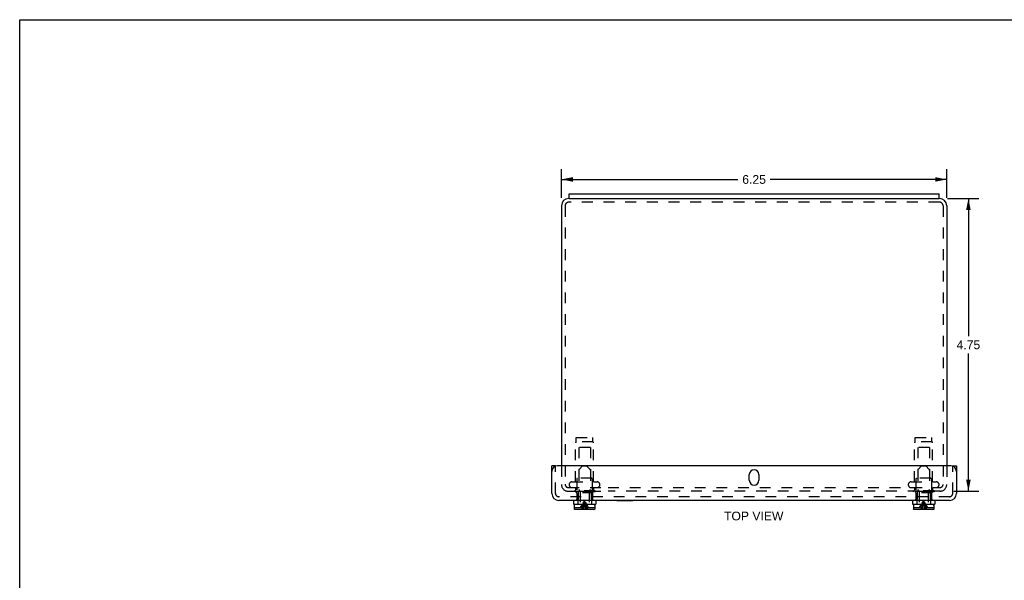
# Model space of a CAD drawing. Header units: inches. Extents: x 0 to 31.9, y 0 to 20.7.
# Tile 2 of 3: x 0 to 16, y 11.6 to 20.7. Entities that reach past the tile are written whole.
import ezdxf

# ---------------------------------------------------------------- set-up
doc = ezdxf.new("R2010")
doc.units = ezdxf.units.IN
doc.header["$LTSCALE"] = 1.75673
doc.header["$MEASUREMENT"] = 0
doc.linetypes.add('HIDDEN', pattern=[0.2, 0.1, -0.1])
doc.layers.get('0').update_dxf_attribs({"linetype": 'CONTINUOUS'})
for name, color, linetype in [('DEFAULT_2', 8, 'HIDDEN'), ('DIMENSIONS', 7, 'CONTINUOUS'), ('DOOR_ASSEMBLY', 7, 'CONTINUOUS')]:
    doc.layers.add(name, color=color, linetype=linetype)
doc.styles.get("Standard").update_dxf_attribs({"font": 'arial.ttf'})
doc.dimstyles.new('DIMSTYLE_2', dxfattribs={"dimtxt": 0.140914, "dimasz": 0.187886, "dimexe": 0.09, "dimexo": 0.07, "dimgap": 0.0375, "dimtad": 0, "dimtih": 1, "dimtoh": 1, "dimzin": 4, "dimdsep": 46, "dimtxsty": 'Standard', "dimblk": '_FILLED', "dimblk1": '_FILLED', "dimblk2": '_FILLED', "dimcen": 0.09, "dimadec": 3, "dimazin": 1, "dimtfac": 1, "dimtdec": 3, "dimtofl": 0, "dimtmove": 0, "dimatfit": 3, "dimldrblk": '_FILLED', "dimfxl": 0, "dimtolj": 1, "dimtzin": 4, "dimarcsym": 0})

# ---------------------------------------------------------------- blocks, each defined once
blk = doc.blocks.new('_FILLED')
at = {"color": 0, "linetype": 'ByBlock'}
blk.add_solid([(0, 0), (-1, 0.2), (-1, -0.2)], dxfattribs=at)
blk = doc.blocks.new('*D8')
at = {"layer": 'DIMENSIONS', "color": 2, "linetype": 'Continuous'}
for p, q in [((15.049, 17.767), (15.557, 17.767)), ((15.388, 17.767), (15.388, 15.533)), ((15.388, 13.017), (15.388, 15.251)), ((15.154, 13.017), (15.557, 13.017))]:
    blk.add_line(p, q, dxfattribs=at)
at = {"layer": 'DIMENSIONS', "color": 2, "linetype": 'Continuous', "xscale": 0.1878855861, "yscale": 0.1878855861, "zscale": 0.1878855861}
for p, rotation in [((15.388, 17.767), 90), ((15.388, 13.017), 270)]:
    blk.add_blockref('_FILLED', p, dxfattribs=dict(at, rotation=rotation))
at = {"layer": 'DIMENSIONS', "color": 2, "linetype": 'Continuous', "insert": (15.388, 15.463), "char_height": 0.1409, "width": 0.38293, "attachment_point": 2, "line_spacing_factor": 0.9}
blk.add_mtext('4.75', dxfattribs=at)
blk = doc.blocks.new('*D10')
at = {"layer": 'DIMENSIONS', "color": 2, "linetype": 'Continuous'}
for p, q in [((8.787, 17.779), (8.787, 18.245)), ((15.037, 17.779), (15.037, 18.245)), ((8.787, 18.076), (11.65, 18.076)), ((15.037, 18.076), (12.174, 18.076))]:
    blk.add_line(p, q, dxfattribs=at)
at = {"layer": 'DIMENSIONS', "color": 2, "linetype": 'Continuous', "xscale": 0.1878855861, "yscale": 0.1878855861, "zscale": 0.1878855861, "rotation": 180}
blk.add_blockref('_FILLED', (8.787, 18.076), dxfattribs=at)
at = {"layer": 'DIMENSIONS', "color": 2, "linetype": 'Continuous', "xscale": 0.1878855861, "yscale": 0.1878855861, "zscale": 0.1878855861}
blk.add_blockref('_FILLED', (15.037, 18.076), dxfattribs=at)
at = {"layer": 'DIMENSIONS', "color": 2, "linetype": 'Continuous', "insert": (11.912, 18.146), "char_height": 0.1409, "width": 0.38293, "attachment_point": 2, "line_spacing_factor": 0.9}
blk.add_mtext('6.25', dxfattribs=at)

msp = doc.modelspace()

# ---------------------------------------------------------------- linework, layer by layer
at = {"color": 7, "linetype": 'Continuous'}
for p, q in [((0, 0), (0, 20.6674)), ((0, 20.6674), (31.9405, 20.6674)), ((8.9121, 17.7672), (8.9121, 17.8422)), ((8.9121, 17.7672), (14.9121, 17.7672)), ((14.9121, 17.7672), (14.9121, 17.8422))]:
    msp.add_line(p, q, dxfattribs=at)
at = {"color": 3, "linetype": 'Continuous'}
for p, q in [((8.9121, 17.7672), (8.9071, 17.7672)), ((8.9121, 17.8422), (14.9121, 17.8422)), ((14.9171, 17.7672), (14.9121, 17.7672)), ((8.7871, 17.6472), (8.7871, 13.4292)), ((15.0371, 17.6472), (15.0371, 13.4292))]:
    msp.add_line(p, q, dxfattribs=at)
for centre, start, end in [((8.9071, 17.6472), 90, 180), ((14.9171, 17.6472), 0, 90)]:
    msp.add_arc(centre, 0.12, start, end, dxfattribs=at)
at = {"layer": 'DEFAULT_2', "color": 8, "linetype": 'HIDDEN'}
for p, q in [((8.8471, 17.6472), (8.8471, 13.1322)), ((14.9171, 17.7072), (8.9071, 17.7072)), ((14.9771, 17.6472), (14.9771, 13.1322)), ((9.0161, 13.1697), (9.0161, 13.8028)), ((9.0271, 13.8207), (9.0271, 13.8897)), ((9.0271, 13.8897), (9.2971, 13.8897)), ((9.2971, 13.8207), (9.0271, 13.8207)), ((9.2971, 13.8207), (9.2971, 13.8897)), ((9.3081, 13.1697), (9.3081, 13.8028)), ((14.5161, 13.1697), (14.5161, 13.8028)), ((14.5271, 13.8897), (14.7971, 13.8897)), ((14.5271, 13.8207), (14.5271, 13.8897)), ((14.7971, 13.8207), (14.5271, 13.8207)), ((14.7971, 13.8207), (14.7971, 13.8897)), ((14.8081, 13.1697), (14.8081, 13.8028)), ((9.0671, 13.7272), (9.0671, 13.2272)), ((9.2571, 13.7272), (9.0671, 13.7272)), ((9.2571, 13.7272), (9.2571, 13.2272)), ((14.7571, 13.7272), (14.5671, 13.7272)), ((14.5671, 13.7272), (14.5671, 13.2272)), ((14.7571, 13.7272), (14.7571, 13.2272)), ((8.7871, 13.4292), (8.7871, 13.1292)), ((15.0371, 13.4292), (15.0371, 13.1322)), ((8.8471, 13.1322), (8.8471, 13.1292)), ((8.9583, 13.1697), (9.3658, 13.1697)), ((9.0371, 13.2172), (9.0371, 13.0072)), ((9.2771, 13.2272), (9.0471, 13.2272)), ((9.2871, 13.2172), (9.2871, 13.0072)), ((14.4583, 13.1697), (14.8658, 13.1697)), ((14.5371, 13.2172), (14.5371, 13.0072)), ((14.7771, 13.2272), (14.5471, 13.2272)), ((14.7871, 13.2172), (14.7871, 13.0072)), ((8.8991, 13.0772), (9.5432, 13.0772)), ((8.8991, 13.0172), (9.5432, 13.0172)), ((8.9921, 13.0252), (8.9921, 13.0072)), ((9.3321, 13.0252), (8.9921, 13.0252)), ((9.3321, 13.0072), (8.9921, 13.0072)), ((9.0161, 13.0772), (9.0161, 13.0352)), ((9.3081, 13.0772), (9.3081, 13.0352)), ((9.3321, 13.0252), (9.3321, 13.0072)), ((9.5433, 13.0772), (14.9251, 13.0772)), ((14.93, 13.0172), (9.5433, 13.0172)), ((14.8321, 13.0252), (14.4921, 13.0252)), ((14.4921, 13.0252), (14.4921, 13.0072)), ((14.8321, 13.0072), (14.4921, 13.0072)), ((14.5161, 13.0772), (14.5161, 13.0352)), ((14.8081, 13.0772), (14.8081, 13.0352)), ((14.8321, 13.0252), (14.8321, 13.0072))]:
    msp.add_line(p, q, dxfattribs=at)
for centre, radius, start, end in [((8.9071, 17.6472), 0.06, 90, 180), ((14.9171, 17.6472), 0.06, 0, 90), ((9.0361, 13.8028), 0.02, 116.74368, 180), ((9.2881, 13.8028), 0.02, 0, 63.25632), ((14.5361, 13.8028), 0.02, 116.74368, 180), ((14.7881, 13.8028), 0.02, 0, 63.25632), ((8.8991, 13.1292), 0.112, 180, 270), ((8.8991, 13.1292), 0.052, 180, 270), ((8.9583, 13.1234), 0.0462, 90, 270), ((9.0471, 13.2172), 0.01, 90, 180), ((9.2771, 13.2172), 0.01, 0, 90), ((9.3658, 13.1234), 0.0462, 270, 90), ((14.4583, 13.1234), 0.0462, 90, 270), ((14.5471, 13.2172), 0.01, 90, 180), ((14.7771, 13.2172), 0.01, 0, 90), ((14.8658, 13.1234), 0.0462, 270, 90), ((14.9251, 13.1292), 0.112, 270, 360), ((14.9251, 13.1292), 0.052, 270, 360), ((9.0061, 13.0352), 0.01, 270, 360), ((9.3181, 13.0352), 0.01, 180, 270), ((14.5061, 13.0352), 0.01, 270, 360), ((14.8181, 13.0352), 0.01, 180, 270)]:
    msp.add_arc(centre, radius, start, end, dxfattribs=at)
at = {"layer": 'DOOR_ASSEMBLY', "color": 3, "linetype": 'Continuous'}
for p, q in [((8.6308, 12.9812), (8.6308, 13.4292)), ((15.1033, 13.4292), (8.7208, 13.4292)), ((15.1933, 13.4292), (15.1933, 12.9812)), ((11.8339, 13.1948), (11.8339, 13.2885)), ((11.9902, 13.2885), (11.9902, 13.1948)), ((15.0813, 12.8692), (8.7428, 12.8692))]:
    msp.add_line(p, q, dxfattribs=at)
at = {"layer": 'DOOR_ASSEMBLY', "color": 7, "linetype": 'Continuous'}
for p, q in [((8.6908, 13.4292), (8.6308, 13.4292)), ((15.1333, 13.4292), (15.1933, 13.4292)), ((8.9811, 12.8692), (8.9811, 12.8067)), ((8.9811, 12.8067), (9.3431, 12.8067)), ((8.9951, 12.7867), (8.9951, 12.7517)), ((9.3141, 12.8017), (9.0101, 12.8017)), ((9.0891, 12.8067), (9.0891, 12.8017)), ((9.2351, 12.8067), (9.2351, 12.8017)), ((9.3291, 12.7867), (9.3291, 12.7517)), ((9.3431, 12.8692), (9.3431, 12.8067)), ((9.6878, 12.8652), (9.6878, 12.8692)), ((9.6878, 12.8652), (9.9438, 12.8652)), ((9.9438, 12.8652), (9.9438, 12.8692)), ((14.4811, 12.8692), (14.4811, 12.8067)), ((14.4811, 12.8067), (14.8431, 12.8067)), ((14.4951, 12.7867), (14.4951, 12.7517)), ((14.8141, 12.8017), (14.5101, 12.8017)), ((14.5891, 12.8067), (14.5891, 12.8017)), ((14.7351, 12.8067), (14.7351, 12.8017)), ((14.8291, 12.7867), (14.8291, 12.7517)), ((14.8431, 12.8692), (14.8431, 12.8067)), ((8.9959, 12.7517), (8.9951, 12.7517)), ((8.9959, 12.7517), (8.9959, 12.7337)), ((9.3132, 12.7187), (9.011, 12.7187)), ((9.3283, 12.7517), (9.3283, 12.7337)), ((9.3291, 12.7517), (9.3283, 12.7517)), ((14.4959, 12.7517), (14.4951, 12.7517)), ((14.4959, 12.7517), (14.4959, 12.7337)), ((14.8132, 12.7187), (14.511, 12.7187)), ((14.8291, 12.7517), (14.8283, 12.7517)), ((14.8283, 12.7517), (14.8283, 12.7337))]:
    msp.add_line(p, q, dxfattribs=at)
at = {"layer": 'DOOR_ASSEMBLY', "color": 8, "linetype": 'HIDDEN'}
for p, q in [((8.6908, 12.9812), (8.6908, 13.4292)), ((9.1291, 13.4287), (9.0725, 13.3721)), ((9.1291, 13.4287), (9.1951, 13.4287)), ((9.1951, 13.4287), (9.2517, 13.3721)), ((14.6291, 13.4287), (14.5725, 13.3721)), ((14.6291, 13.4287), (14.6951, 13.4287)), ((14.6951, 13.4287), (14.7517, 13.3721)), ((15.1333, 12.9812), (15.1333, 13.4292)), ((9.0681, 13.3615), (9.0681, 13.0479)), ((9.2561, 13.3615), (9.2561, 13.0479)), ((14.5681, 13.3615), (14.5681, 13.0479)), ((14.7561, 13.3615), (14.7561, 13.0479)), ((9.0302, 13.0019), (9.0222, 12.9942)), ((9.3019, 12.9942), (9.0222, 12.9942)), ((9.0379, 13.0094), (9.0302, 13.0019)), ((9.0356, 12.9942), (9.0356, 12.8867)), ((9.0379, 13.0094), (9.0454, 13.0167)), ((9.0454, 13.0167), (9.2788, 13.0167)), ((9.0562, 13.0167), (9.0562, 12.8867)), ((9.0847, 13.0251), (9.0725, 13.0373)), ((9.0891, 13.0145), (9.0891, 12.8067)), ((9.2351, 13.0145), (9.2351, 12.8067)), ((9.2395, 13.0251), (9.2517, 13.0373)), ((9.2679, 13.0167), (9.2679, 12.8867)), ((9.2862, 13.0094), (9.2788, 13.0167)), ((9.2939, 13.0019), (9.2862, 13.0094)), ((9.2886, 12.9942), (9.2886, 12.8867)), ((9.3019, 12.9942), (9.2939, 13.0019)), ((14.5302, 13.0019), (14.5222, 12.9942)), ((14.8019, 12.9942), (14.5222, 12.9942)), ((14.5379, 13.0094), (14.5302, 13.0019)), ((14.5356, 12.9942), (14.5356, 12.8867)), ((14.5454, 13.0167), (14.5379, 13.0094)), ((14.5454, 13.0167), (14.7788, 13.0167)), ((14.5562, 13.0167), (14.5562, 12.8867)), ((14.5847, 13.0251), (14.5725, 13.0373)), ((14.5891, 13.0145), (14.5891, 12.8067)), ((14.7351, 13.0145), (14.7351, 12.8067)), ((14.7395, 13.0251), (14.7517, 13.0373)), ((14.7679, 13.0167), (14.7679, 12.8867)), ((14.7862, 13.0094), (14.7788, 13.0167)), ((14.7939, 13.0019), (14.7862, 13.0094)), ((14.7886, 12.9942), (14.7886, 12.8867)), ((14.7939, 13.0019), (14.8019, 12.9942)), ((15.0813, 12.9292), (8.7428, 12.9292)), ((9.0321, 12.8867), (9.0321, 12.8692)), ((9.0562, 12.8867), (9.0321, 12.8867)), ((9.0521, 12.8867), (9.0521, 12.8067)), ((9.1165, 12.7872), (9.127, 12.8047)), ((9.2077, 12.7872), (9.1972, 12.8047)), ((9.2921, 12.8867), (9.2679, 12.8867)), ((9.2721, 12.8867), (9.2721, 12.8067)), ((9.2921, 12.8867), (9.2921, 12.8692)), ((14.5562, 12.8867), (14.5321, 12.8867)), ((14.5321, 12.8867), (14.5321, 12.8692)), ((14.5521, 12.8867), (14.5521, 12.8067)), ((14.6165, 12.7872), (14.627, 12.8047)), ((14.7077, 12.7872), (14.6972, 12.8047)), ((14.7921, 12.8867), (14.7679, 12.8867)), ((14.7721, 12.8867), (14.7721, 12.8067)), ((14.7921, 12.8867), (14.7921, 12.8692)), ((8.9959, 12.7517), (9.1295, 12.7517)), ((8.996, 12.7322), (8.9962, 12.7308)), ((8.9977, 12.7266), (8.9977, 12.7266)), ((8.9984, 12.7253), (8.9984, 12.7253)), ((8.9993, 12.7242), (8.9993, 12.7241)), ((9.0003, 12.7231), (9.0003, 12.7231)), ((9.0014, 12.7221), (9.0014, 12.7221)), ((9.0026, 12.7212), (9.0026, 12.7212)), ((9.0039, 12.7204), (9.0039, 12.7204)), ((9.1946, 12.7517), (9.3283, 12.7517)), ((9.3146, 12.7187), (9.3161, 12.719)), ((9.3203, 12.7204), (9.3203, 12.7204)), ((9.3215, 12.7212), (9.3215, 12.7212)), ((9.3227, 12.7221), (9.3227, 12.7221)), ((9.3238, 12.7231), (9.3238, 12.7231)), ((9.3248, 12.7241), (9.3248, 12.7242)), ((9.3257, 12.7253), (9.3257, 12.7253)), ((9.3265, 12.7266), (9.3265, 12.7266)), ((14.4959, 12.7517), (14.6295, 12.7517)), ((14.496, 12.7322), (14.4962, 12.7308)), ((14.4977, 12.7266), (14.4977, 12.7266)), ((14.4984, 12.7253), (14.4984, 12.7253)), ((14.4993, 12.7242), (14.4993, 12.7241)), ((14.5003, 12.7231), (14.5003, 12.7231)), ((14.5014, 12.7221), (14.5014, 12.7221)), ((14.5026, 12.7212), (14.5026, 12.7212)), ((14.5039, 12.7204), (14.5039, 12.7204)), ((14.5095, 12.7187), (14.5095, 12.7187)), ((14.6946, 12.7517), (14.8283, 12.7517)), ((14.8146, 12.7187), (14.8161, 12.719)), ((14.8203, 12.7204), (14.8203, 12.7204)), ((14.8215, 12.7212), (14.8215, 12.7212)), ((14.8227, 12.7221), (14.8227, 12.7221)), ((14.8238, 12.7231), (14.8238, 12.7231)), ((14.8248, 12.7241), (14.8248, 12.7242)), ((14.8257, 12.7253), (14.8257, 12.7253)), ((14.8265, 12.7266), (14.8265, 12.7266)), ((14.8282, 12.7322), (14.8282, 12.7322))]:
    msp.add_line(p, q, dxfattribs=at)
for points in [[(9.0973, 12.7517), (9.1066, 12.7696), (9.1165, 12.7872)], [(9.124, 12.7517), (9.1295, 12.7696), (9.1353, 12.7872)], [(9.127, 12.8047), (9.1381, 12.8219), (9.1498, 12.8389), (9.1621, 12.8557)], [(9.1344, 12.7187), (9.1381, 12.7424), (9.1422, 12.7658), (9.1466, 12.7888), (9.1514, 12.8115), (9.1566, 12.8338), (9.1621, 12.8557)], [(9.1353, 12.7872), (9.1414, 12.8047), (9.148, 12.8219), (9.1548, 12.8389), (9.1621, 12.8557)], [(9.1456, 12.7187), (9.1478, 12.7424), (9.1502, 12.7658), (9.1529, 12.7888)], [(9.1529, 12.7888), (9.1557, 12.8115), (9.1588, 12.8338), (9.1621, 12.8557)], [(9.1972, 12.8047), (9.1861, 12.8219), (9.1744, 12.8389), (9.1621, 12.8557)], [(9.1889, 12.7872), (9.1827, 12.8047), (9.1762, 12.8219), (9.1693, 12.8389), (9.1621, 12.8557)], [(9.1775, 12.7888), (9.1727, 12.8115), (9.1676, 12.8338), (9.1621, 12.8557)], [(9.1713, 12.7888), (9.1684, 12.8115), (9.1654, 12.8338), (9.1621, 12.8557)], [(9.1786, 12.7187), (9.1764, 12.7424), (9.1739, 12.7658), (9.1713, 12.7888)], [(9.1897, 12.7187), (9.186, 12.7424), (9.1819, 12.7658), (9.1775, 12.7888)], [(9.2001, 12.7517), (9.1947, 12.7696), (9.1889, 12.7872)], [(9.2268, 12.7517), (9.2175, 12.7696), (9.2077, 12.7872)], [(14.5973, 12.7517), (14.6066, 12.7696), (14.6165, 12.7872)], [(14.624, 12.7517), (14.6295, 12.7696), (14.6353, 12.7872), (14.6414, 12.8047), (14.648, 12.8219), (14.6548, 12.8389), (14.6621, 12.8557)], [(14.627, 12.8047), (14.6381, 12.8219), (14.6498, 12.8389), (14.6621, 12.8557)], [(14.6344, 12.7187), (14.6381, 12.7424), (14.6422, 12.7658), (14.6466, 12.7888), (14.6514, 12.8115), (14.6566, 12.8338), (14.6621, 12.8557)], [(14.6456, 12.7187), (14.6478, 12.7424), (14.6502, 12.7658), (14.6529, 12.7888)], [(14.6529, 12.7888), (14.6557, 12.8115), (14.6588, 12.8338), (14.6621, 12.8557)], [(14.6972, 12.8047), (14.6861, 12.8219), (14.6744, 12.8389), (14.6621, 12.8557)], [(14.7001, 12.7517), (14.6947, 12.7696), (14.6889, 12.7872), (14.6827, 12.8047), (14.6762, 12.8219), (14.6693, 12.8389), (14.6621, 12.8557)], [(14.6897, 12.7187), (14.686, 12.7424), (14.6819, 12.7658), (14.6775, 12.7888), (14.6727, 12.8115), (14.6676, 12.8338), (14.6621, 12.8557)], [(14.6713, 12.7888), (14.6684, 12.8115), (14.6654, 12.8338), (14.6621, 12.8557)], [(14.6786, 12.7187), (14.6764, 12.7424), (14.6739, 12.7658), (14.6713, 12.7888)], [(14.7268, 12.7517), (14.7175, 12.7696), (14.7077, 12.7872)], [(9.1295, 12.7517), (9.1271, 12.7465), (9.1247, 12.7412), (9.1223, 12.7358), (9.1199, 12.7302), (9.1175, 12.7245), (9.1151, 12.7187)], [(9.1946, 12.7517), (9.1971, 12.7465), (9.1995, 12.7412), (9.2019, 12.7358), (9.2043, 12.7302), (9.2067, 12.7245), (9.2091, 12.7187)], [(14.6295, 12.7517), (14.6271, 12.7465), (14.6247, 12.7412), (14.6223, 12.7358), (14.6199, 12.7302), (14.6175, 12.7245), (14.6151, 12.7187)], [(14.6946, 12.7517), (14.6971, 12.7465), (14.6995, 12.7412), (14.7019, 12.7358), (14.7043, 12.7302), (14.7067, 12.7245), (14.7091, 12.7187)]]:
    msp.add_lwpolyline(points, dxfattribs=at)
at = {"layer": 'DOOR_ASSEMBLY', "color": 7, "linetype": 'Continuous'}
for points in [[(9.011, 12.7187), (9.0095, 12.7187), (9.008, 12.719), (9.0066, 12.7193), (9.0052, 12.7198), (9.0039, 12.7204), (9.0026, 12.7212), (9.0014, 12.7221), (9.0003, 12.7231), (8.9993, 12.7241), (8.9984, 12.7253), (8.9977, 12.7266), (8.997, 12.7279), (8.9965, 12.7293), (8.9962, 12.7308), (8.996, 12.7322), (8.9959, 12.7337)], [(9.3283, 12.7337), (9.3282, 12.7322), (9.328, 12.7308), (9.3276, 12.7293), (9.3271, 12.7279), (9.3265, 12.7266), (9.3257, 12.7253), (9.3248, 12.7242), (9.3238, 12.7231), (9.3227, 12.7221), (9.3215, 12.7212), (9.3203, 12.7204), (9.3189, 12.7198), (9.3175, 12.7193), (9.3161, 12.719), (9.3146, 12.7187), (9.3132, 12.7187)], [(14.511, 12.7187), (14.5095, 12.7187), (14.508, 12.719), (14.5066, 12.7193), (14.5052, 12.7198), (14.5039, 12.7204), (14.5026, 12.7212), (14.5014, 12.7221), (14.5003, 12.7231), (14.4993, 12.7241), (14.4984, 12.7253), (14.4977, 12.7266), (14.497, 12.7279), (14.4965, 12.7293), (14.4962, 12.7308), (14.496, 12.7322), (14.4959, 12.7337)], [(14.8283, 12.7337), (14.8282, 12.7322), (14.828, 12.7308), (14.8276, 12.7293), (14.8271, 12.7279), (14.8265, 12.7266), (14.8257, 12.7253), (14.8248, 12.7242), (14.8238, 12.7231), (14.8227, 12.7221), (14.8215, 12.7212), (14.8203, 12.7204), (14.8189, 12.7198), (14.8175, 12.7193), (14.8161, 12.719), (14.8146, 12.7187), (14.8132, 12.7187)]]:
    msp.add_lwpolyline(points, dxfattribs=at)
at = {"layer": 'DOOR_ASSEMBLY', "color": 3, "linetype": 'Continuous'}
for centre, radius, start, end in [((8.7208, 13.3392), 0.09, 90, 180), ((15.1033, 13.3392), 0.09, 0, 90), ((11.9121, 13.2885), 0.0781, 0, 180), ((11.9121, 13.1948), 0.0781, 180, 360), ((8.7428, 12.9812), 0.112, 180, 270), ((15.0813, 12.9812), 0.112, 270, 360)]:
    msp.add_arc(centre, radius, start, end, dxfattribs=at)
at = {"layer": 'DOOR_ASSEMBLY', "color": 8, "linetype": 'HIDDEN'}
for centre, radius, start, end in [((9.0831, 13.3615), 0.015, 134.99999, 180), ((9.2411, 13.3615), 0.015, 0, 45.00001), ((14.5831, 13.3615), 0.015, 134.99999, 180), ((14.7411, 13.3615), 0.015, 0, 45.00001), ((8.7428, 12.9812), 0.052, 180, 270), ((9.0831, 13.0479), 0.015, 180, 224.99995), ((9.0741, 13.0145), 0.015, 0, 44.99994), ((9.2501, 13.0145), 0.015, 135.00006, 180), ((9.2411, 13.0479), 0.015, 315.00005, 360), ((14.5831, 13.0479), 0.015, 180, 224.99995), ((14.5741, 13.0145), 0.015, 0, 44.99994), ((14.7501, 13.0145), 0.015, 135.00006, 180), ((14.7411, 13.0479), 0.015, 315.00005, 360), ((15.0813, 12.9812), 0.052, 270, 360)]:
    msp.add_arc(centre, radius, start, end, dxfattribs=at)
at = {"layer": 'DOOR_ASSEMBLY', "color": 7, "linetype": 'Continuous'}
for centre, start, end in [((9.0101, 12.7867), 90, 180), ((9.3141, 12.7867), 0, 90), ((14.5101, 12.7867), 90, 180), ((14.8141, 12.7867), 0, 90)]:
    msp.add_arc(centre, 0.015, start, end, dxfattribs=at)

# ---------------------------------------------------------------- texts
at = {"layer": 'DIMENSIONS', "color": 2, "linetype": 'Continuous', "insert": (11.9059, 12.686), "char_height": 0.14091, "width": 0.960207, "attachment_point": 2, "line_spacing_factor": 0.9}
msp.add_mtext('TOP VIEW', dxfattribs=at)

# ---------------------------------------------------------------- dimensions: what is measured, and where the dimension line sits
at = {"layer": 'DIMENSIONS', "color": 2, "linetype": 'Continuous'}
dim = msp.add_linear_dim(base=(15.0371, 18.076), p1=(8.7871, 17.7087), p2=(15.0371, 17.7087), dimstyle='DIMSTYLE_2', dxfattribs=at)
dim.commit()
dim.dimension.update_dxf_attribs({"geometry": '*D10', "text_midpoint": (11.9116, 18.0752), "dimtype": 160})
dim = msp.add_linear_dim(base=(15.3878, 13.0172), p1=(14.9786, 17.7672), p2=(15.0836, 13.0172), angle=270, dimstyle='DIMSTYLE_2', dxfattribs=at)
dim.commit()
dim.dimension.update_dxf_attribs({"geometry": '*D8', "text_midpoint": (15.3847, 15.3909), "dimtype": 160})

doc.saveas('drawing.dxf')
